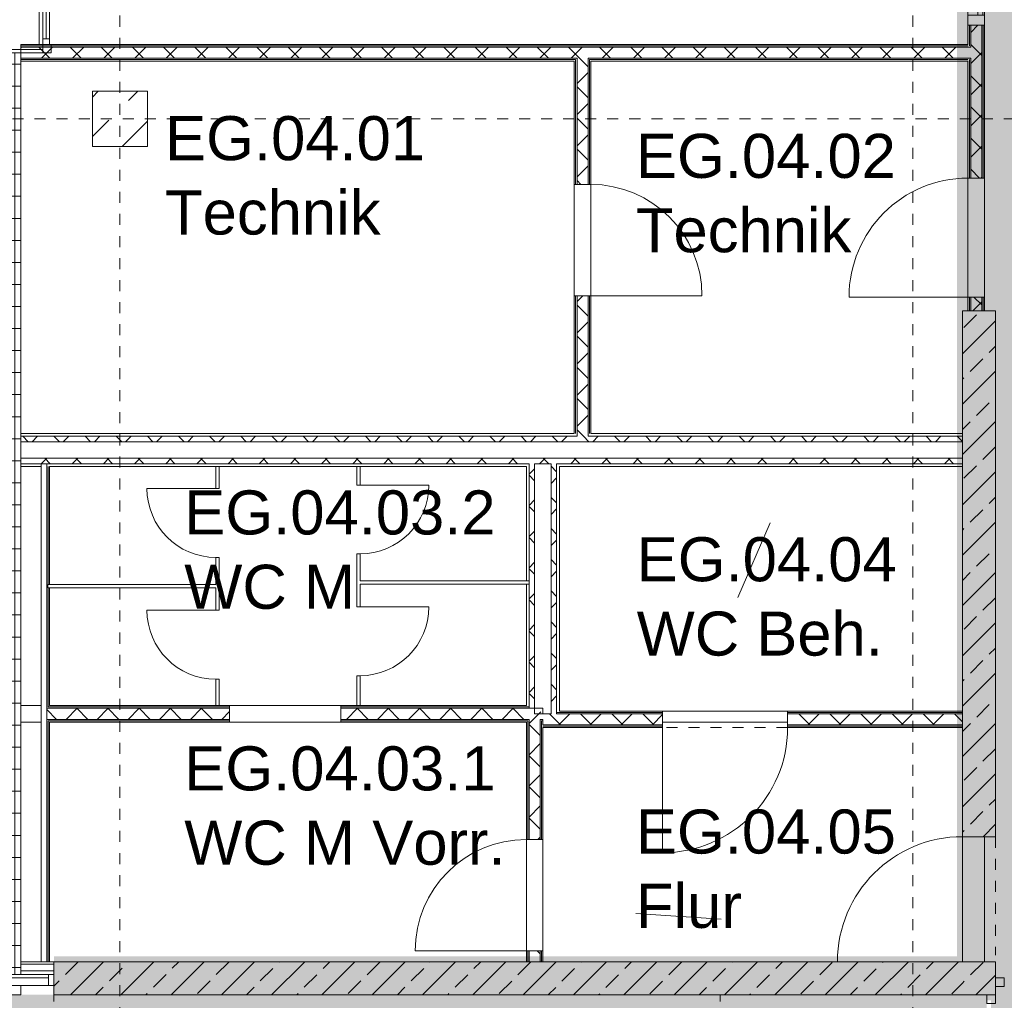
# Model space of a CAD drawing. Header units: metres. Extents: x -54 to 119, y -77 to 33.
# Tile 104 of 138: x 19.85 to 28.79, y -3.5 to 5.4. Entities that reach past the tile are written whole.
import ezdxf

# ---------------------------------------------------------------- set-up
doc = ezdxf.new("R2010")
doc.units = ezdxf.units.M
doc.linetypes.add('Rasterlinie', pattern=[0.019, 0.01, -0.003, 0.003, -0.003])
doc.linetypes.add('Über Schnittebene 1', pattern=[0.001, 0, -0.001])
for name, color, linetype, lineweight in [('A_Detailelemente', 7, 'Continuous', 9), ('A_Fassadenelemente', 7, 'Continuous', 9), ('A_Fassadenpfosten', 7, 'Continuous', 9), ('A_Fenster', 7, 'Continuous', 9), ('A_Fenster_Glas', 7, 'Continuous', 9), ('A_Fenster_Rahmen', 7, 'Continuous', 9), ('A_Geschossdecken', 7, 'Continuous', 9), ('A_Raster', 7, 'Continuous', 9), ('A_Räume_Beschriftung', 7, 'Continuous', 9), ('A_Tragwerksstützen', 7, 'Continuous', 9), ('A_Türen', 7, 'Continuous', 9), ('A_Wände', 7, 'Continuous', 9), ('A_Wände_Schraffur', 7, 'Continuous', 18), ('Allgemeines Modell', 7, 'Continuous', 9)]:
    doc.layers.add(name, color=color, linetype=linetype, lineweight=lineweight)
doc.styles.add('Arial_B', font='txt', dxfattribs={"height": 0.4})
pattern_1 = [(45, (0, 0), (-0.2283955, 0.2283955), []), (45, (0.228, 0), (-0.2283955, 0.2283955), [0.161, -0.081])]
pattern_2 = [(45, (0, 0), (-0.1414214, 0.1414214), []), (135, (0, 0), (-0.1414214, -0.1414214), [])]

# ---------------------------------------------------------------- blocks, each defined once
blk = doc.blocks.new('GSH_Fassade_Fenster_1flg - GSH_Fassade_Fenster_1flg-5999952-BS_Übersicht_EG_BRANDSCHUTZ')
at = {"layer": 'A_Fassadenelemente'}
for p, q in [((-0.475, 0.015), (-0.525, 0.015)), ((-0.525, 0.015), (-0.525, -0.045)), ((-0.475, -0.045), (-0.475, 0.015)), ((-0.475, 0.015), (0.475, 0.015)), ((0.525, 0.015), (0.475, 0.015)), ((0.475, 0.015), (0.475, -0.045)), ((0.525, -0.045), (0.525, 0.015)), ((-0.525, -0.045), (-0.475, -0.045)), ((0.475, -0.015), (-0.475, -0.015)), ((0.475, -0.045), (-0.475, -0.045)), ((0.475, -0.045), (0.525, -0.045))]:
    blk.add_line(p, q, dxfattribs=at)
blk = doc.blocks.new('Systemelement - Metallpaneel_Versatz 35-1757710-BS_Übersicht_EG_BRANDSCHUTZ')
at = {"layer": 'A_Fassadenelemente'}
for p, q in [((0.2125, -0.02), (-0.2125, -0.02)), ((-0.2125, -0.02), (-0.2125, -0.05)), ((-0.2125, -0.05), (0.2125, -0.05)), ((0.2125, -0.05), (0.2125, -0.02))]:
    blk.add_line(p, q, dxfattribs=at)
blk = doc.blocks.new('Pfosten rechteckig - 50x100-1757716-BS_Übersicht_EG_BRANDSCHUTZ')
at = {"layer": 'A_Fassadenpfosten'}
for p, q in [((0, 0.05), (-0.05, 0.05)), ((-0.05, 0.05), (-0.05, -0.05)), ((0, -0.05), (0, 0.05)), ((-0.05, -0.05), (0, -0.05))]:
    blk.add_line(p, q, dxfattribs=at)
blk = doc.blocks.new('Pfosten rechteckig - 50x100-1757694-BS_Übersicht_EG_BRANDSCHUTZ')
at = {"layer": 'A_Fassadenpfosten'}
blk.add_line((53.691, 21.953), (53.691, 22.378), dxfattribs=at)
blk = doc.blocks.new('Pfosten rechteckig - 80x80-4356880-BS_Übersicht_EG_BRANDSCHUTZ')
at = {"layer": 'A_Fassadenpfosten'}
for p, q in [((-0.08, 0.04), (0, 0.04)), ((-0.08, -0.04), (-0.08, 0.04)), ((0, 0.04), (0, -0.04)), ((0, -0.04), (-0.08, -0.04))]:
    blk.add_line(p, q, dxfattribs=at)
blk = doc.blocks.new('Pfosten rechteckig - 80x80-1804210-BS_Übersicht_EG_BRANDSCHUTZ')
at = {"layer": 'A_Fassadenpfosten'}
for p, q in [((0, 0.04), (-0.08, 0.04)), ((-0.08, 0.04), (-0.08, -0.04)), ((0, -0.04), (0, 0.04)), ((-0.08, -0.04), (0, -0.04))]:
    blk.add_line(p, q, dxfattribs=at)
blk = doc.blocks.new('GSH_Tuer_I_1flg_SZ - 1010x2135_Voll-4209511-BS_Übersicht_EG_BRANDSCHUTZ')
at = {"layer": 'A_Türen', "linetype": 'Über Schnittebene 1'}
for p, q in [((-0.505, 0.0606), (0.505, 0.0606)), ((-0.505, -0.0894), (0.505, -0.0894))]:
    blk.add_line(p, q, dxfattribs=at)
at = {"layer": 'A_Türen'}
blk.add_line((0.505, -1.0994), (0.505, -0.0894), dxfattribs=at)
blk.add_arc((0.505, -0.0894), 1.01, 180, 270, dxfattribs=at)
blk = doc.blocks.new('GSH_Tuer_I_1flg_SZ_OL - 1080x3200_2135_Voll-4240628-BS_Übersicht_EG_BRANDSCHUTZ')
at = {"layer": 'A_Türen', "linetype": 'Über Schnittebene 1'}
for p, q in [((-0.54, 0.0606), (0.48, 0.0606)), ((-0.54, -0.0894), (0.54, -0.0894))]:
    blk.add_line(p, q, dxfattribs=at)
at = {"layer": 'A_Türen'}
blk.add_line((0.54, -1.1694), (0.54, -0.0894), dxfattribs=at)
blk.add_arc((0.54, -0.0894), 1.08, 180, 270, dxfattribs=at)
blk = doc.blocks.new('GSH_Tuer_I_1flg_SZ - 1010x2135_Voll-4209508-BS_Übersicht_EG_BRANDSCHUTZ')
at = {"layer": 'A_Türen'}
blk.add_line((0.505, 1.0994), (0.505, 0.0894), dxfattribs=at)
at = {"layer": 'A_Türen', "linetype": 'Über Schnittebene 1'}
for p, q in [((-0.505, 0.0894), (0.505, 0.0894)), ((-0.505, -0.0606), (0.505, -0.0606))]:
    blk.add_line(p, q, dxfattribs=at)
at = {"layer": 'A_Türen'}
blk.add_arc((0.505, 0.0894), 1.01, 90, 180, dxfattribs=at)
blk = doc.blocks.new('GSH_Tuer_I_1flg_SZ - 1135x2135_Glas-4209533-BS_Übersicht_EG_BRANDSCHUTZ')
at = {"layer": 'A_Türen'}
blk.add_line((0.5675, 1.2244), (0.5675, 0.0894), dxfattribs=at)
at = {"layer": 'A_Türen', "linetype": 'Über Schnittebene 1'}
for p, q in [((-0.5675, 0.0894), (0.5675, 0.0894)), ((-0.5675, -0.0606), (0.5675, -0.0606))]:
    blk.add_line(p, q, dxfattribs=at)
at = {"layer": 'A_Türen'}
blk.add_arc((0.5675, 0.0894), 1.135, 90, 180, dxfattribs=at)
blk = doc.blocks.new('IPRO_Tueroeffnung - 1010x2135-2306600-BS_Übersicht_EG_BRANDSCHUTZ')
at = {"layer": 'A_Türen', "linetype": 'Über Schnittebene 1'}
for p, q in [((-0.505, 0.0894), (0.505, 0.0894)), ((0.505, -0.0606), (-0.505, -0.0606))]:
    blk.add_line(p, q, dxfattribs=at)
blk = doc.blocks.new('IPRO_Tuer_I_WC - 625x2000-3642981-BS_Übersicht_EG_BRANDSCHUTZ')
at = {"layer": 'A_Türen'}
blk.add_line((0.3125, 0.0294), (0.3125, 0.6544), dxfattribs=at)
blk.add_arc((0.3125, 0.0294), 0.625, 90, 180, dxfattribs=at)
blk = doc.blocks.new('IPRO_Tuer_I_WC - 625x2000-3642983-BS_Übersicht_EG_BRANDSCHUTZ')
at = {"layer": 'A_Türen'}
blk.add_line((0.3125, -0.0294), (0.3125, -0.6544), dxfattribs=at)
blk.add_arc((0.3125, -0.0294), 0.625, 180, 270, dxfattribs=at)
blk = doc.blocks.new('GSH_Tuer_I_1flg_SZ_OL - 1135x3200_2135_Glas-4209524-BS_Übersicht_EG_BRANDSCHUTZ')
at = {"layer": 'A_Türen', "linetype": 'Über Schnittebene 1'}
for p, q in [((-0.5675, 0.1356), (0.5075, 0.1356)), ((-0.5675, -0.1644), (0.5675, -0.1644))]:
    blk.add_line(p, q, dxfattribs=at)
at = {"layer": 'A_Türen'}
blk.add_line((0.5675, -1.2994), (0.5675, -0.1644), dxfattribs=at)
blk.add_arc((0.5675, -0.1644), 1.135, 180, 270, dxfattribs=at)
blk = doc.blocks.new('Pfosten rechteckig - 75x75_Links-V372-BS_Übersicht_EG_BRANDSCHUTZ')
at = {"layer": 'A_Fassadenpfosten'}
for p, q in [((0, 0.06), (-0.075, 0.06)), ((-0.075, 0.06), (-0.075, -0.015)), ((0, -0.015), (0, 0.06)), ((-0.075, -0.015), (0, -0.015))]:
    blk.add_line(p, q, dxfattribs=at)
blk = doc.blocks.new('Fensterbank1 - Fensterbank-6073046-BS_Übersicht_EG_BRANDSCHUTZ')
at = {"layer": 'A_Fenster'}
blk.add_line((20.0211, 5.178), (20.0211, 20.673), dxfattribs=at)
blk = doc.blocks.new('Metal_Verkleidung - Metal_Verkleidung-6154593-BS_Übersicht_EG_BRANDSCHUTZ')
at = {"layer": 'A_Wände', "lineweight": 18}
for p, q in [((20.056, 5.1332), (19.456, 5.1332)), ((19.456, 5.1032), (20.056, 5.1032)), ((20.056, 5.1032), (20.056, 5.1332))]:
    blk.add_line(p, q, dxfattribs=at)
blk = doc.blocks.new('FE 1 tlg - Fix - 500 x 1435-6634227-BS_Übersicht_EG_BRANDSCHUTZ')
at = {"layer": 'A_Fenster_Glas'}
for p, q in [((-0.16, -0.016), (0.16, -0.016)), ((-0.16, -0.06), (-0.16, -0.016)), ((0.16, -0.06), (-0.16, -0.06)), ((0.16, -0.016), (0.16, -0.06))]:
    blk.add_line(p, q, dxfattribs=at)
at = {"layer": 'A_Fenster_Rahmen'}
for p, q in [((-0.25, 0.075), (-0.16, 0.075)), ((-0.16, 0.075), (-0.16, -0.016)), ((0.16, 0.075), (-0.16, 0.075)), ((0.16, -0.016), (0.16, 0.075)), ((0.16, 0.075), (0.25, 0.075)), ((-0.16, -0.075), (-0.25, -0.075)), ((-0.16, -0.06), (-0.16, -0.075)), ((-0.16, -0.075), (0.16, -0.075)), ((0.16, -0.075), (0.16, -0.06)), ((0.25, -0.075), (0.16, -0.075))]:
    blk.add_line(p, q, dxfattribs=at)

msp = doc.modelspace()

# ---------------------------------------------------------------- hatches: boundary and pattern name
at = {"layer": 'A_Detailelemente', "true_color": 0xebdb14}
h = msp.add_hatch(color=40, dxfattribs=at)
h.paths.add_polyline_path([(28.406, -3.147), (28.606, -3.147), (28.6054, 21.913), (28.356, 21.913), (28.356, -3.147)], flags=0)
h.paths.add_polyline_path([(28.3993, 1.4229), (28.3993, 1.423), (28.406, 1.423)], flags=0)
at = {"layer": 'A_Detailelemente', "true_color": 0xc2e2c4}
msp.add_hatch(color=254, dxfattribs=at).paths.add_polyline_path([(33.2, -3.293), (33.28, -3.291), (33.28, 21.913), (28.606, 21.913), (28.606, -3.293), (33.181, -3.293)], flags=0)
at = {"layer": 'A_Detailelemente', "true_color": 0xff5959}
msp.add_hatch(color=11, dxfattribs=at).paths.add_polyline_path([(28.666, -3.497), (28.666, -3.373), (33.581, -3.373), (33.581, 5.078), (33.28, 5.078), (33.28, -3.293), (28.606, -3.293), (28.606, -3.147), (28.356, -3.147), (28.356, -3.097), (20.156, -3.097), (20.156, -3.447), (28.626, -3.447), (28.626, -3.497), (28.651, -3.497)], flags=0)
at = {"layer": 'A_Detailelemente', "true_color": 0x499c4b}
h = msp.add_hatch(color=95, dxfattribs=at)
h.paths.add_polyline_path([(71.851, -47.637), (74.016, -47.637), (74.016, -42.797), (82.5055, -42.797), (82.5055, -33.347), (73.966, -33.347), (73.966, -3.373), (28.666, -3.373), (28.666, -33.147), (19.556, -33.147), (19.556, -32.1095), (13.091, -32.1095), (13.091, -43.997), (38.176, -43.997), (38.176, -47.637), (70.641, -47.637)], flags=0)
h.paths.add_polyline_path([(47.781, -39.4428), (47.781, -39.4428), (47.806, -39.4428)], flags=0)
h.paths.add_polyline_path([(24.206, -38.847), (24.206, -38.547), (24.506, -38.547), (24.266, -38.607), (24.2596, -38.6325)], flags=0)
h.paths.add_polyline_path([(79.406, -38.847), (79.406, -38.547), (79.706, -38.547), (79.466, -38.607), (79.4173, -38.8017)], flags=0)
h.paths.add_polyline_path([(33.306, -38.447), (33.306, -38.147), (33.606, -38.147), (33.366, -38.207), (33.3072, -38.4421)], flags=0)
h.paths.add_polyline_path([(79.406, -37.647), (79.406, -37.347), (79.706, -37.347), (79.466, -37.407)], flags=0)
h.paths.add_polyline_path([(24.206, -37.647), (24.206, -37.347), (24.506, -37.347), (24.266, -37.407), (24.2291, -37.5547)], flags=0)
h.paths.add_polyline_path([(79.406, -36.447), (79.406, -36.147), (79.706, -36.147), (79.466, -36.207)], flags=0)
h.paths.add_polyline_path([(24.206, -36.447), (24.206, -36.147), (24.506, -36.147), (24.2659, -36.2075), (24.2644, -36.2132)], flags=0)
h.paths.add_polyline_path([(30.246, -35.1261), (30.246, -35.1261), (30.4007, -35.1261)], flags=0)
h.paths.add_polyline_path([(38.456, -33.137), (38.456, -32.947), (38.656, -32.947), (38.494, -32.985), (38.4602, -33.1202)], flags=0)
h.paths.add_polyline_path([(66.456, -27.057), (66.456, -26.857), (66.6468, -26.8593), (66.496, -26.897)], flags=0)
h.paths.add_polyline_path([(66.456, -26.597), (66.456, -26.397), (66.656, -26.397), (66.496, -26.437), (66.4598, -26.5819)], flags=0)
h.paths.add_polyline_path([(66.106, -9.197), (66.106, -8.997), (66.302, -8.998), (66.146, -9.037)], flags=0)
h.paths.add_polyline_path([(45.256, -9.017), (45.256, -8.817), (45.456, -8.817), (45.296, -8.857)], flags=0)
h.paths.add_polyline_path([(66.106, -8.547), (66.106, -8.297), (66.306, -8.297), (66.146, -8.337), (66.1077, -8.5379)], flags=0)
h.paths.add_polyline_path([(45.256, -8.417), (45.256, -8.217), (45.456, -8.217), (45.296, -8.257)], flags=0)
msp.add_hatch(color=95, dxfattribs=at).paths.add_polyline_path([(19.3689, -7.947), (28.626, -7.947), (28.626, -3.447), (17.906, -3.447), (17.906, -7.947), (18.8748, -7.947)], flags=0)
at = {"layer": 'A_Tragwerksstützen'}
h = msp.add_hatch(dxfattribs=at)
h.set_pattern_fill('FP_4', color=256, style=0, pattern_type=2)
h.set_pattern_definition([(45, (0, 0), (-0.35921, 0.35921), []), (45, (0.359, 0), (-0.35921, 0.35921), [0.254, -0.254])])
h.paths.add_polyline_path([(21.006, 4.253), (21.006, 4.753), (20.506, 4.753), (20.506, 4.253)], flags=0)
at = {"layer": 'A_Wände_Schraffur', "lineweight": 9}
h = msp.add_hatch(dxfattribs=at)
h.set_pattern_fill('FP_1', color=256, style=0, pattern_type=2)
h.set_pattern_definition([(0, (0, 0), (0, 0.2), []), (90, (0, 0), (-0.2, 1e-17), [])])
h.paths.add_polyline_path([(19.756, -3.262), (19.856, -3.262), (19.856, 5.103), (19.756, 5.103), (19.756, -3.1003)], flags=0)
h.paths.add_polyline_path([(19.856, 20.703), (19.856, 22.303), (19.756, 22.3026), (19.756, 20.703)], flags=0)
h = msp.add_hatch(dxfattribs=at)
h.set_pattern_fill('FP_2', color=256, style=0, pattern_type=2)
h.set_pattern_definition(pattern_2)
h.paths.add_polyline_path([(28.481, 2.7605), (28.581, 2.7605), (28.581, 2.8855), (28.481, 2.8855)], flags=0)
h.paths.add_polyline_path([(28.581, 3.9655), (28.581, 5.353), (28.481, 5.353), (28.481, 3.9655)], flags=0)
h.paths.add_polyline_path([(28.481, 5.853), (28.581, 5.853), (28.581, 9.278), (28.481, 9.278), (28.481, 5.903)], flags=0)
h.paths.add_polyline_path([(28.481, 9.778), (28.581, 9.778), (28.581, 10.378), (28.481, 10.378), (28.481, 10.0252)], flags=0)
h.paths.add_polyline_path([(28.481, 12.178), (28.581, 12.178), (28.581, 14.828), (28.481, 14.828), (28.481, 12.4862)], flags=0)
h.paths.add_polyline_path([(28.581, 16.628), (28.581, 22.203), (28.481, 22.2027), (28.481, 16.628)], flags=0)
h = msp.add_hatch(dxfattribs=at)
h.set_pattern_fill('FP_2', color=256, style=0, pattern_type=2)
h.set_pattern_definition(pattern_2)
h.paths.add_polyline_path([(28.4685, 5.053), (28.481, 5.0531), (28.481, 5.153), (19.856, 5.153), (19.856, 5.053), (28.456, 5.053)], flags=0)
h = msp.add_hatch(dxfattribs=at)
h.set_pattern_fill('FP_2', color=256, style=0, pattern_type=2)
h.set_pattern_definition(pattern_2)
h.paths.add_polyline_path([(24.906, 1.623), (25.006, 1.623), (25.006, 2.898), (24.906, 2.898), (24.906, 1.6245)], flags=0)
h.paths.add_polyline_path([(25.006, 3.908), (25.006, 5.053), (24.906, 5.053), (24.906, 3.908)], flags=0)
h = msp.add_hatch(dxfattribs=at)
h.set_pattern_fill('FP_9', color=256, style=0, pattern_type=2)
h.set_pattern_definition(pattern_1)
h.paths.add_polyline_path([(28.666, -3.447), (28.706, -3.447), (28.706, -3.147), (28.406, -3.147), (28.406, -3.447), (28.626, -3.447)], flags=0)
h.paths.add_polyline_path([(28.706, -2.012), (28.706, 2.7605), (28.406, 2.7605), (28.406, -2.012), (28.6569, -2.012)], flags=0)
h = msp.add_hatch(dxfattribs=at)
h.set_pattern_fill('FP_2', color=256, style=0, pattern_type=2)
h.set_pattern_definition(pattern_2)
h.paths.add_polyline_path([(28.406, 1.573), (28.406, 1.623), (19.856, 1.623), (19.856, 1.573), (28.3859, 1.573)], flags=0)
h = msp.add_hatch(dxfattribs=at)
h.set_pattern_fill('FP_2', color=256, style=0, pattern_type=2)
h.set_pattern_definition(pattern_2)
h.paths.add_polyline_path([(19.8565, 1.373), (28.406, 1.373), (28.406, 1.423), (19.856, 1.423), (19.856, 1.373)], flags=0)
h.paths.add_polyline_path([(28.3993, 1.4229), (28.3993, 1.423), (28.406, 1.423)], flags=0)
h = msp.add_hatch(dxfattribs=at)
h.set_pattern_fill('FP_2', color=256, style=0, pattern_type=2)
h.set_pattern_definition(pattern_2)
h.paths.add_polyline_path([(24.5106, -0.847), (24.521, -0.847), (24.521, 1.373), (24.471, 1.3724), (24.471, -0.847)], flags=0)
h = msp.add_hatch(dxfattribs=at)
h.set_pattern_fill('FP_2', color=256, style=0, pattern_type=2)
h.set_pattern_definition(pattern_2)
h.paths.add_polyline_path([(24.721, -0.897), (24.721, 1.373), (24.671, 1.3724), (24.671, -0.897)], flags=0)
h = msp.add_hatch(dxfattribs=at)
h.set_pattern_fill('FP_2', color=256, style=0, pattern_type=2)
h.set_pattern_definition(pattern_2)
h.paths.add_polyline_path([(20.091, -0.947), (21.751, -0.947), (21.751, -0.847), (20.091, -0.847)], flags=0)
h.paths.add_polyline_path([(24.596, -0.947), (24.596, -0.8969), (24.5648, -0.8657), (24.521, -0.857), (24.521, -0.847), (22.761, -0.847), (22.761, -0.947), (24.596, -0.947)], flags=0)
h = msp.add_hatch(dxfattribs=at)
h.set_pattern_fill('FP_2', color=256, style=0, pattern_type=2)
h.set_pattern_definition(pattern_2)
h.paths.add_polyline_path([(24.571, -3.147), (24.571, -3.047), (24.471, -3.047), (24.471, -3.147), (24.5106, -3.147)], flags=0)
h.paths.add_polyline_path([(24.5106, -2.037), (24.571, -2.037), (24.571, -0.947), (24.471, -0.947), (24.471, -2.037)], flags=0)
h = msp.add_hatch(dxfattribs=at)
h.set_pattern_fill('FP_2', color=256, style=0, pattern_type=2)
h.set_pattern_definition(pattern_2)
h.paths.add_polyline_path([(28.406, -0.997), (28.406, -0.897), (26.8185, -0.897), (26.8185, -0.997), (28.356, -0.997)], flags=0)
h.paths.add_polyline_path([(25.6835, -0.997), (25.6835, -0.897), (24.596, -0.897), (24.596, -0.997), (25.6377, -0.997)], flags=0)
h = msp.add_hatch(dxfattribs=at)
h.set_pattern_fill('FP_9', color=256, style=0, pattern_type=2)
h.set_pattern_definition(pattern_1)
h.paths.add_polyline_path([(26.7649, -3.447), (28.406, -3.447), (28.406, -3.147), (20.156, -3.147), (20.156, -3.447), (26.2013, -3.447)], flags=0)

# ---------------------------------------------------------------- linework, layer by layer
at = {"layer": 'A_Geschossdecken'}
for p, q in [((28.456, 2.8855), (28.456, 3.9655)), ((28.606, 3.9655), (28.606, 2.8855)), ((24.881, 2.898), (24.881, 3.908)), ((25.031, 3.908), (25.031, 2.898)), ((19.856, -0.822), (20.041, -0.822)), ((21.751, -0.822), (22.761, -0.822)), ((25.6835, -0.872), (26.8185, -0.872)), ((20.041, -0.972), (19.856, -0.972)), ((22.761, -0.972), (21.751, -0.972)), ((26.8185, -0.972), (25.6835, -0.972)), ((24.446, -3.047), (24.446, -2.037)), ((24.596, -2.037), (24.596, -3.047)), ((28.406, -3.147), (28.406, -2.012)), ((28.606, -2.012), (28.606, -3.147)), ((19.856, -3.147), (20.041, -3.147)), ((20.116, -3.147), (20.156, -3.147)), ((26.206, -3.447), (26.206, -3.507))]:
    msp.add_line(p, q, dxfattribs=at)
at = {"layer": 'A_Raster', "linetype": 'Rasterlinie'}
for p, q in [((20.756, -66.6602), (20.756, 31.7844)), ((27.956, -66.6602), (27.956, 31.7844)), ((6.5811, 4.503), (94.5874, 4.503))]:
    msp.add_line(p, q, dxfattribs=at)
at = {"layer": 'A_Räume_Beschriftung'}
for p, q in [((26.3663, 0.1603), (26.6589, 0.8353)), ((26.2163, -2.7608), (25.4409, -2.7102))]:
    msp.add_line(p, q, dxfattribs=at)
at = {"layer": 'A_Tragwerksstützen', "lineweight": 18}
for p, q in [((21.006, 4.753), (20.506, 4.753)), ((20.506, 4.753), (20.506, 4.253)), ((21.006, 4.253), (21.006, 4.753)), ((20.506, 4.253), (21.006, 4.253))]:
    msp.add_line(p, q, dxfattribs=at)
at = {"layer": 'A_Wände', "lineweight": 18}
for p, q in [((28.606, 5.353), (28.456, 5.353)), ((28.456, 5.353), (28.456, 5.178)), ((28.606, 3.9655), (28.606, 5.353)), ((19.856, 5.103), (19.516, 5.103)), ((28.456, 5.178), (19.856, 5.178)), ((19.856, 5.178), (19.856, 5.103)), ((19.856, 1.648), (19.856, 5.028)), ((19.856, 5.028), (24.881, 5.028)), ((24.881, 5.028), (24.881, 3.908)), ((25.031, 5.028), (28.456, 5.028)), ((25.031, 3.908), (25.031, 5.028)), ((28.456, 5.028), (28.456, 3.9655)), ((28.456, 3.9655), (28.606, 3.9655)), ((24.881, 3.908), (25.031, 3.908)), ((25.031, 2.898), (24.881, 2.898)), ((24.881, 2.898), (24.881, 1.648)), ((25.031, 1.648), (25.031, 2.898)), ((28.606, 2.8855), (28.456, 2.8855)), ((28.456, 2.8855), (28.456, 2.7605)), ((28.606, 2.7605), (28.606, 2.8855)), ((28.406, 2.7605), (28.406, 1.648)), ((28.456, 2.7605), (28.406, 2.7605)), ((28.706, 2.7605), (28.606, 2.7605)), ((28.706, -2.012), (28.706, 2.7605)), ((24.881, 1.648), (19.856, 1.648)), ((28.406, 1.648), (25.031, 1.648)), ((19.856, -3.262), (19.856, 1.348)), ((19.856, 1.348), (20.041, 1.348)), ((20.041, 1.348), (20.041, -3.147)), ((20.116, 1.348), (24.446, 1.348)), ((20.116, 0.278), (20.116, 1.348)), ((21.626, 1.348), (21.626, 1.148)), ((21.656, 1.148), (21.656, 1.348)), ((22.906, 1.348), (22.906, 1.1791)), ((22.936, 1.1791), (22.936, 1.348)), ((24.446, 1.348), (24.446, 0.3091)), ((24.746, 1.348), (28.406, 1.348)), ((24.746, -0.872), (24.746, 1.348)), ((28.406, 1.348), (28.406, -0.872)), ((22.906, 1.1791), (22.936, 1.1791)), ((21.626, 1.148), (21.656, 1.148)), ((22.936, 0.5541), (22.906, 0.5541)), ((22.906, 0.5541), (22.906, 0.0741)), ((22.936, 0.3091), (22.936, 0.5541)), ((21.656, 0.523), (21.626, 0.523)), ((21.626, 0.523), (21.626, 0.278)), ((21.656, 0.043), (21.656, 0.523)), ((21.626, 0.278), (20.116, 0.278)), ((24.446, 0.3091), (22.936, 0.3091)), ((22.936, 0.0741), (22.936, 0.2791)), ((22.936, 0.2791), (24.446, 0.2791)), ((24.446, 0.2791), (24.446, -0.822)), ((20.116, 0.248), (21.626, 0.248)), ((20.116, -0.822), (20.116, 0.248)), ((21.626, 0.248), (21.626, 0.043)), ((21.626, 0.043), (21.656, 0.043)), ((22.906, 0.0741), (22.936, 0.0741)), ((21.656, -0.582), (21.626, -0.582)), ((21.626, -0.582), (21.626, -0.822)), ((21.656, -0.822), (21.656, -0.582)), ((22.936, -0.5509), (22.906, -0.5509)), ((22.906, -0.5509), (22.906, -0.822)), ((22.936, -0.822), (22.936, -0.5509)), ((21.751, -0.822), (20.116, -0.822)), ((21.751, -0.972), (21.751, -0.822)), ((24.446, -0.822), (22.761, -0.822)), ((22.761, -0.822), (22.761, -0.972)), ((24.596, -0.897), (24.596, -0.847)), ((25.6835, -0.872), (24.746, -0.872)), ((25.6835, -1.022), (25.6835, -0.872)), ((28.406, -0.872), (26.8185, -0.872)), ((26.8185, -0.872), (26.8185, -1.022)), ((20.116, -3.147), (20.116, -0.972)), ((20.116, -0.972), (21.751, -0.972)), ((22.761, -0.972), (24.446, -0.972)), ((24.446, -0.972), (24.446, -2.037)), ((24.596, -2.037), (24.596, -1.022)), ((24.596, -1.022), (25.6835, -1.022)), ((26.8185, -1.022), (28.406, -1.022)), ((28.406, -1.022), (28.406, -2.012)), ((24.446, -2.037), (24.596, -2.037)), ((28.406, -2.012), (28.706, -2.012)), ((24.446, -3.047), (24.446, -3.147)), ((24.596, -3.047), (24.446, -3.047)), ((24.596, -3.147), (24.596, -3.047)), ((20.041, -3.147), (20.116, -3.147)), ((24.446, -3.147), (20.156, -3.147)), ((20.156, -3.147), (20.156, -3.447)), ((28.706, -3.147), (24.596, -3.147)), ((28.706, -3.447), (28.706, -3.147)), ((19.656, -3.262), (19.856, -3.262)), ((20.156, -3.447), (28.706, -3.447))]:
    msp.add_line(p, q, dxfattribs=at)
at = {"layer": 'A_Wände'}
for p, q in [((28.4685, 5.353), (28.4685, 5.1655)), ((28.481, 5.353), (28.481, 5.153)), ((28.581, 5.353), (28.581, 3.9655)), ((28.5935, 5.353), (28.5935, 3.9655)), ((19.856, 5.1655), (28.456, 5.1655)), ((19.856, 5.153), (28.481, 5.153)), ((19.856, 5.103), (19.856, 5.028)), ((19.856, 5.053), (24.906, 5.053)), ((19.856, 5.0405), (24.8935, 5.0405)), ((24.8935, 5.0405), (24.8935, 3.908)), ((24.906, 5.053), (24.906, 3.908)), ((25.006, 5.053), (28.481, 5.053)), ((25.006, 5.053), (25.006, 3.908)), ((25.0185, 5.0405), (28.456, 5.0405)), ((25.0185, 5.0405), (25.0185, 3.908)), ((28.4685, 5.0405), (28.4685, 3.9655)), ((28.481, 5.053), (28.481, 3.9655)), ((24.8935, 2.898), (24.8935, 1.648)), ((24.906, 2.898), (24.906, 1.623)), ((25.006, 2.898), (25.006, 1.623)), ((25.0185, 2.898), (25.0185, 1.648)), ((28.4685, 2.8855), (28.4685, 2.7605)), ((28.481, 2.8855), (28.481, 2.7605)), ((28.581, 2.8855), (28.581, 2.7605)), ((28.5935, 2.8855), (28.5935, 2.7605)), ((28.606, 2.7605), (28.456, 2.7605)), ((19.856, 1.648), (19.856, 1.348)), ((19.856, 1.623), (24.906, 1.623)), ((25.006, 1.623), (28.406, 1.623)), ((28.406, 1.348), (28.406, 1.648)), ((19.856, 1.573), (28.406, 1.573)), ((19.856, 1.423), (28.406, 1.423)), ((19.856, 1.373), (24.471, 1.373)), ((20.041, 1.348), (20.041, 1.373)), ((20.091, -3.147), (20.091, 1.373)), ((20.1035, 0.278), (20.1035, 1.348)), ((24.471, 1.373), (24.471, -0.847)), ((24.521, 1.373), (24.671, 1.373)), ((24.521, 1.373), (24.521, -0.897)), ((24.671, 1.373), (24.671, -0.897)), ((24.721, 1.373), (28.406, 1.373)), ((24.721, -0.897), (24.721, 1.373)), ((20.116, 0.278), (20.101, 0.278)), ((20.101, 0.278), (20.101, 0.248)), ((24.446, 0.3091), (24.471, 0.3091)), ((24.446, 0.2791), (24.471, 0.2791)), ((20.101, 0.248), (20.116, 0.248)), ((20.1035, -0.8345), (20.1035, 0.248)), ((20.091, -0.847), (21.751, -0.847)), ((20.1035, -0.8345), (21.751, -0.8345)), ((22.761, -0.8345), (24.471, -0.8345)), ((22.761, -0.847), (24.596, -0.847)), ((24.721, -0.8845), (25.6835, -0.8845)), ((26.8185, -0.8845), (28.406, -0.8845)), ((28.406, -1.022), (28.406, -0.872)), ((20.091, -0.947), (21.751, -0.947)), ((20.1035, -3.147), (20.1035, -0.9595)), ((20.1035, -0.9595), (21.751, -0.9595)), ((22.761, -0.947), (24.471, -0.947)), ((22.761, -0.9595), (24.4585, -0.9595)), ((24.4585, -2.037), (24.4585, -0.9595)), ((24.471, -2.037), (24.471, -0.947)), ((24.521, -0.897), (24.671, -0.897)), ((24.571, -2.037), (24.571, -0.947)), ((24.571, -0.947), (24.596, -0.947)), ((24.5835, -2.037), (24.5835, -0.9595)), ((24.5835, -0.9595), (24.596, -0.9595)), ((24.596, -0.997), (24.596, -0.947)), ((24.596, -0.997), (24.596, -0.972)), ((24.721, -0.897), (25.6835, -0.897)), ((26.8185, -0.897), (28.406, -0.897)), ((24.596, -0.997), (25.6835, -0.997)), ((24.596, -1.0095), (25.6835, -1.0095)), ((26.8185, -0.997), (28.406, -0.997)), ((26.8185, -1.0095), (28.406, -1.0095)), ((24.4585, -3.147), (24.4585, -3.047)), ((24.471, -3.147), (24.471, -3.047)), ((24.571, -3.147), (24.571, -3.047)), ((24.5835, -3.147), (24.5835, -3.047)), ((24.446, -3.147), (24.596, -3.147))]:
    msp.add_line(p, q, dxfattribs=at)
at = {"layer": 'Allgemeines Modell'}
for p, q in [((19.856, -3.1684), (20.156, -3.1684)), ((20.156, -3.2283), (19.856, -3.2283)), ((19.856, -3.362), (19.856, -3.447)), ((19.856, -3.447), (19.1931, -3.447)), ((20.156, -3.447), (20.156, -3.507))]:
    msp.add_line(p, q, dxfattribs=at)

# ---------------------------------------------------------------- block references
at = {"layer": 'A_Fassadenelemente'}
for name, p, rotation in [('GSH_Fassade_Fenster_1flg - GSH_Fassade_Fenster_1flg-5999952-BS_Übersicht_EG_BRANDSCHUTZ', (20.071, 5.703), 90.00000000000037), ('Systemelement - Metallpaneel_Versatz 35-1757710-BS_Übersicht_EG_BRANDSCHUTZ', (19.8935, -3.312), 180)]:
    msp.add_blockref(name, p, dxfattribs=dict(at, rotation=rotation))
at = {"layer": 'A_Fassadenpfosten'}
for name, p, rotation in [('Pfosten rechteckig - 75x75_Links-V372-BS_Übersicht_EG_BRANDSCHUTZ', (20.071, 5.103), 270.0000000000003), ('Pfosten rechteckig - 50x100-1757694-BS_Übersicht_EG_BRANDSCHUTZ', (42.059, -57.053), 89.9999999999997), ('Pfosten rechteckig - 80x80-1804210-BS_Übersicht_EG_BRANDSCHUTZ', (28.666, -3.447), 89.99999999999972)]:
    msp.add_blockref(name, p, dxfattribs=dict(at, rotation=rotation))
msp.add_blockref('Pfosten rechteckig - 50x100-1757716-BS_Übersicht_EG_BRANDSCHUTZ', (20.156, -3.312), dxfattribs=at)
at = {"layer": 'A_Fassadenpfosten', "extrusion": (0, 0, -1)}
msp.add_blockref('Pfosten rechteckig - 80x80-4356880-BS_Übersicht_EG_BRANDSCHUTZ', (-28.706, -3.333), dxfattribs=at)
at = {"layer": 'A_Fenster'}
msp.add_blockref('Fensterbank1 - Fensterbank-6073046-BS_Übersicht_EG_BRANDSCHUTZ', (0, 0), dxfattribs=at)
at = {"layer": 'A_Fenster', "rotation": 89.9999999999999}
msp.add_blockref('FE 1 tlg - Fix - 500 x 1435-6634227-BS_Übersicht_EG_BRANDSCHUTZ', (28.531, 5.603), dxfattribs=at)
at = {"layer": 'A_Türen'}
for name, p, rotation in [('GSH_Tuer_I_1flg_SZ_OL - 1080x3200_2135_Voll-4240628-BS_Übersicht_EG_BRANDSCHUTZ', (28.5454, 3.4255), 269.9999999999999), ('GSH_Tuer_I_1flg_SZ - 1010x2135_Voll-4209508-BS_Übersicht_EG_BRANDSCHUTZ', (24.9416, 3.403), 269.9999999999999), ('IPRO_Tuer_I_WC - 625x2000-3642983-BS_Übersicht_EG_BRANDSCHUTZ', (22.9066, 0.8666), 90), ('IPRO_Tuer_I_WC - 625x2000-3642981-BS_Übersicht_EG_BRANDSCHUTZ', (21.6554, 0.8355), 90), ('IPRO_Tuer_I_WC - 625x2000-3642981-BS_Übersicht_EG_BRANDSCHUTZ', (21.6554, -0.2695), 90), ('IPRO_Tuer_I_WC - 625x2000-3642983-BS_Übersicht_EG_BRANDSCHUTZ', (22.9066, -0.2384), 90), ('IPRO_Tueroeffnung - 1010x2135-2306600-BS_Übersicht_EG_BRANDSCHUTZ', (22.256, -0.8825), 180), ('GSH_Tuer_I_1flg_SZ - 1135x2135_Glas-4209533-BS_Übersicht_EG_BRANDSCHUTZ', (26.251, -0.9325), 180), ('GSH_Tuer_I_1flg_SZ - 1010x2135_Voll-4209511-BS_Übersicht_EG_BRANDSCHUTZ', (24.5354, -2.542), 269.9999999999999), ('GSH_Tuer_I_1flg_SZ_OL - 1135x3200_2135_Glas-4209524-BS_Übersicht_EG_BRANDSCHUTZ', (28.5704, -2.5795), 269.9999999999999)]:
    msp.add_blockref(name, p, dxfattribs=dict(at, rotation=rotation))
at = {"layer": 'A_Wände'}
msp.add_blockref('Metal_Verkleidung - Metal_Verkleidung-6154593-BS_Übersicht_EG_BRANDSCHUTZ', (0, 0), dxfattribs=at)

# ---------------------------------------------------------------- texts
at = {"layer": 'A_Räume_Beschriftung', "char_height": 0.4, "attachment_point": 1, "style": 'Arial_B'}
for s, insert, width in [('EG.04.01', (21.1657, 4.5278), 2.918142), ('EG.04.02', (25.4409, 4.3672), 2.918142), ('Technik', (21.1657, 3.8531), 2.613501), ('Technik', (25.4409, 3.6925), 2.613501), ('EG.04.03.2', (21.3401, 1.1309), 3.495357), ('EG.04.04', (25.4479, 0.7062), 2.918142), ('WC M', (21.3401, 0.4562), 1.908016), ('WC Beh.', (25.4479, 0.0315), 2.805906), ('EG.04.03.1', (21.3401, -1.192), 3.495357), ('EG.04.05', (25.4409, -1.7652), 2.918142), ('WC M Vorr.', (21.3401, -1.8666), 3.71983), ('Flur', (25.4409, -2.4399), 1.298734)]:
    msp.add_mtext(s, dxfattribs=dict(at, insert=insert, width=width))

doc.saveas('drawing.dxf')
